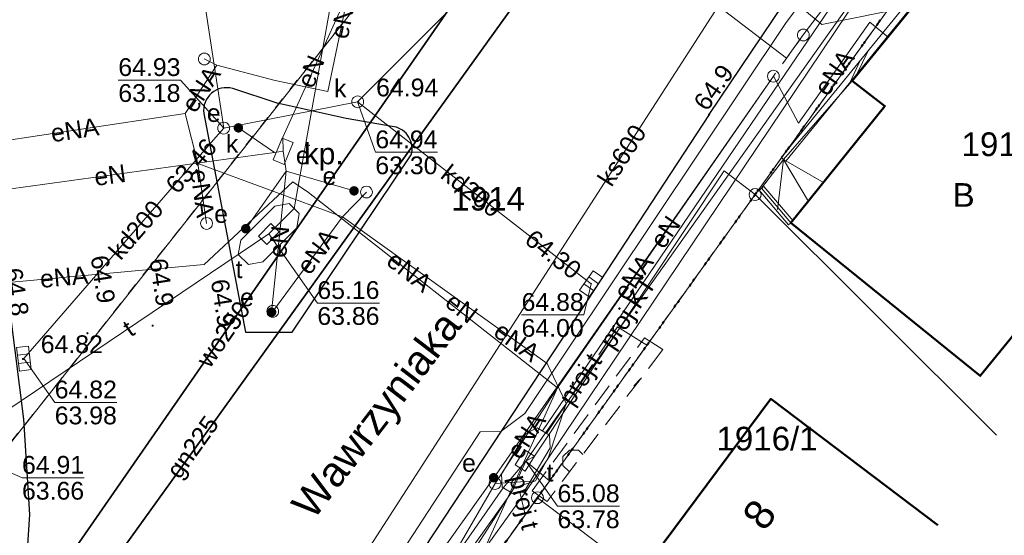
# Model space of a CAD drawing. Extents: x 6420891 to 6421372, y 5789686 to 5790696.
# Tile 37 of 48: x 6421306 to 6421347, y 5790444 to 5790466. Entities that reach past the tile are written whole.
import ezdxf
from ezdxf.enums import TextEntityAlignment as Align

# ---------------------------------------------------------------- set-up
doc = ezdxf.new("R2010")
doc.units = 0
doc.header["$PDSIZE"] = 0.75
for name, pattern in [('KROPK2', [2, 0, -2]), ('PRZER1-1', [2, 1, -1]), ('PRZER2-1', [3, 2, -1]), ('PRZER3-1', [4, 3, -1])]:
    doc.linetypes.add(name, pattern=pattern)
doc.layers.get('0').update_dxf_attribs({"linetype": 'CONTINUOUS', "lineweight": 13})
for name, color, linetype, lineweight in [('GEPADR', 7, 'CONTINUOUS', 18), ('GEPADR_O', 7, 'CONTINUOUS', 18), ('GEPPGD', 7, 'CONTINUOUS', 18), ('GESBSH', 7, 'CONTINUOUS', 18), ('GESBZO', 7, 'CONTINUOUS', 50), ('GESDZI', 7, 'CONTINUOUS', 18), ('GESDZI_O', 7, 'CONTINUOUS', 18), ('GESJAE', 7, 'KROPK2', 50), ('GESSCH', 7, 'CONTINUOUS', 18), ('GSLKRW', 7, 'CONTINUOUS', 25), ('GSPWPN', 7, 'CONTINUOUS', 13), ('GSPWPN_O', 7, 'CONTINUOUS', 13), ('GSPWPS', 7, 'CONTINUOUS', 13), ('GSPWPS_O', 7, 'CONTINUOUS', 13), ('GSSDSO', 7, 'CONTINUOUS', 18), ('GSSZAD', 7, 'PRZER2-1', 18), ('GTGTXT', 7, 'CONTINUOUS', 18), ('GTGTXT_O', 7, 'CONTINUOUS', 18), ('GULLKT', 7, 'CONTINUOUS', 18), ('GULLKT_O', 7, 'CONTINUOUS', 18), ('GULLOB', 7, 'CONTINUOUS', 35), ('GUPISN', 7, 'PRZER1-1', 18), ('GUPIWZ', 7, 'CONTINUOUS', 18), ('GUPIWZ_O', 7, 'CONTINUOUS', 18), ('GUPPRZ', 7, 'CONTINUOUS', 18), ('GUPPRZ_O', 7, 'CONTINUOUS', 18), ('GUSIKP', 7, 'CONTINUOUS', 18)]:
    doc.layers.add(name, color=color, linetype=linetype, lineweight=lineweight)
for name, color, linetype, lineweight, true_color in [('GESUZY', 7, 'PRZER1-1', 18, 0x008000), ('GESUZY_O', 7, 'PRZER1-1', 18, 0x008000), ('GULEPR', 1, 'CONTINUOUS', 18, 0xff0000), ('GULEPR_O', 1, 'CONTINUOUS', 18, 0xff0000), ('GULGPR', 7, 'CONTINUOUS', 18, 0xbfbf00), ('GULGPR_O', 7, 'CONTINUOUS', 18, 0xbfbf00), ('GULKPR', 7, 'CONTINUOUS', 18, 0x803300), ('GULKPR_O', 7, 'CONTINUOUS', 18, 0x803300), ('GULTPR', 7, 'CONTINUOUS', 18, 0xff9100), ('GULTPR_O', 7, 'CONTINUOUS', 18, 0xff9100), ('GULWPR', 5, 'CONTINUOUS', 18, 0x0000ff), ('GULWPR_O', 5, 'CONTINUOUS', 18, 0x0000ff), ('GUPESE', 1, 'CONTINUOUS', 18, 0xff0000), ('GUPESE_O', 1, 'CONTINUOUS', 18, 0xff0000), ('GUPEUT', 1, 'CONTINUOUS', 18, 0xff0000), ('GUPEUT_O', 1, 'CONTINUOUS', 18, 0xff0000), ('GUPKKS', 7, 'CONTINUOUS', 18, 0x803300), ('GUPKSD', 7, 'CONTINUOUS', 18, 0x803300), ('GUPKSD_O', 7, 'CONTINUOUS', 18, 0x803300)]:
    doc.layers.add(name, color=color, linetype=linetype, lineweight=lineweight, true_color=true_color)
doc.styles.add('GEO-INFO', font='Arial')

# ---------------------------------------------------------------- blocks, each defined once
blk = doc.blocks.new('POINT')
at = {"color": 0}
blk.add_point((0, 0), dxfattribs=at)
blk = doc.blocks.new('KOLO')
blk.add_hatch(color=0).paths.add_polyline_path([(-0.5, 0), (-0.482963, -0.12941), (-0.433013, -0.25), (-0.353553, -0.353553), (-0.25, -0.433013), (-0.12941, -0.482963), (0, -0.5), (0.12941, -0.482963), (0.25, -0.433013), (0.353553, -0.353553), (0.433013, -0.25), (0.482963, -0.12941), (0.5, 0), (0.482963, 0.12941), (0.433013, 0.25), (0.353553, 0.353553), (0.25, 0.433013), (0.12941, 0.482963), (0, 0.5), (-0.12941, 0.482963), (-0.25, 0.433013), (-0.353553, 0.353553), (-0.433013, 0.25), (-0.482963, 0.12941)])
blk = doc.blocks.new('OKRAG_PELNY')
at = {"color": 0}
blk.add_lwpolyline([(0, 0.5), (0.12941, 0.482963), (0.25, 0.433013), (0.353553, 0.353553), (0.433013, 0.25), (0.482963, 0.12941), (0.5, 0), (0.482963, -0.12941), (0.433013, -0.25), (0.353553, -0.353553), (0.25, -0.433013), (0.12941, -0.482963), (0, -0.5), (-0.12941, -0.482963), (-0.25, -0.433013), (-0.353553, -0.353553), (-0.433013, -0.25), (-0.482963, -0.12941), (-0.5, 0), (-0.482963, 0.12941), (-0.433013, 0.25), (-0.353553, 0.353553), (-0.25, 0.433013), (-0.12941, 0.482963)], close=True, dxfattribs=at)
blk = doc.blocks.new('SZAFA1')
at = {"color": 0}
blk.add_lwpolyline([(-1, -0.5), (-1, 0.5), (1, 0.5), (1, -0.5)], close=True, dxfattribs=at)
blk = doc.blocks.new('PROSTOKAT1_5-1_PELNY')
at = {"color": 0}
blk.add_lwpolyline([(0.75, -0.5), (-0.75, -0.5), (-0.75, 0.5), (0.75, 0.5)], close=True, dxfattribs=at)
blk = doc.blocks.new('SUUS05')
at = {"color": 0}
blk.add_lwpolyline([(0.5, -0.25), (-0.5, -0.25), (-0.5, 0.25), (0.5, 0.25)], close=True, dxfattribs=at)
for points in [[(-0.175, -0.25), (-0.175, 0.25)], [(0.175, -0.25), (0.175, 0.25)]]:
    blk.add_lwpolyline(points, dxfattribs=at)
blk = doc.blocks.new('ODTN_2')
at = {"color": 0}
for points in [[(-1.5, -0.5), (0.5, 0.5)], [(-0.5, -0.5), (1.5, 0.5)]]:
    blk.add_lwpolyline(points, dxfattribs=at)
blk = doc.blocks.new('EPPGS')
at = {"color": 0}
blk.add_lwpolyline([(0, 0.5), (0.154508, 0.475528), (0.293893, 0.404508), (0.404508, 0.293893), (0.475528, 0.154508), (0.5, 0), (0.475528, -0.154508), (0.404508, -0.293893), (0.293893, -0.404508), (0.154508, -0.475528), (0, -0.5), (-0.154508, -0.475528), (-0.293893, -0.404508), (-0.404508, -0.293893), (-0.475528, -0.154508), (-0.5, 0), (-0.475528, 0.154508), (-0.404508, 0.293893), (-0.293893, 0.404508), (-0.154508, 0.475528)], close=True, dxfattribs=at)

msp = doc.modelspace()

# ---------------------------------------------------------------- hatches: boundary and pattern name
at = {"layer": 'GSSZAD', "linetype": 'Continuous', "lineweight": 18}
h = msp.add_hatch(dxfattribs=at)
h.set_pattern_fill('OTZK', color=256, scale=0.5, style=0)
h.set_pattern_definition([(0, (6420000, 5790000), (3, 3), [0.3827, -5.6173]), (0, (6420000, 5790000.924), (3, 3), [0.3827, -5.6173]), (90, (6419999.7294, 5790000.2706), (-3, 3), [0.3827, -5.6173]), (90, (6420000.6533, 5790000.2706), (-3, 3), [0.3827, -5.6173]), (45, (6420000.3827, 5790000), (-3, 3), [0.382683, -3.859957]), (45, (6419999.7294, 5790000.6533), (-3, 3), [0.382683, -3.859957]), (135, (6420000, 5790000), (-3, -3), [0.382683, -3.859957]), (135, (6420000.6533, 5790000.6533), (-3, -3), [0.382683, -3.859957]), (0, (6420003, 5790000.924), (3, 3), [0.3827, -5.6173]), (90, (6420002.7294, 5790000.2706), (-3, 3), [0.3827, -5.6173]), (90, (6420003.6533, 5790000.2706), (-3, 3), [0.3827, -5.6173]), (45, (6420003.567, 5790000.1836), (-3, 3), [0.123359, -4.119282]), (45, (6420002.7294, 5790000.6533), (-3, 3), [0.382683, -3.859957]), (135, (6420002.817, 5790000.1836), (-3, -3), [0.123359, -4.119282]), (135, (6420003.6533, 5790000.6533), (-3, -3), [0.382683, -3.859957])])
h.paths.add_polyline_path([(6421332.18, 5790452.67), (6421327.43, 5790446.21), (6421328.06, 5790445.76), (6421332.95, 5790452.17)], flags=0)

# ---------------------------------------------------------------- linework, layer by layer
at = {"layer": 'GESBSH', "lineweight": 18, "elevation": 10.11, "flags": 128}
for points in [[(6421338.039, 5790460.199), (6421337.79, 5790458.09)], [(6421338.039, 5790460.199), (6421339.72, 5790459.22)], [(6421338.039, 5790460.199), (6421339.09, 5790458.42)]]:
    msp.add_lwpolyline(points, dxfattribs=at)
at = {"layer": 'GESBZO', "linetype": 'Continuous', "lineweight": 50, "elevation": 10.18}
for points in [[(6421350.15, 5790472.01), (6421346.15, 5790467.17), (6421344.8, 5790468.27), (6421340.94, 5790463.52), (6421342.32, 5790462.45), (6421338.35, 5790457.52), (6421346.34, 5790451.06), (6421358.076, 5790465.457)], [(6421332.871, 5790441.746), (6421332.775, 5790441.819), (6421332.565, 5790441.538), (6421331.648, 5790442.216), (6421337.503, 5790450.083), (6421344.553, 5790444.756)]]:
    msp.add_lwpolyline(points, dxfattribs=at)
at = {"layer": 'GESDZI', "linetype": 'Continuous', "lineweight": 18, "elevation": 10.22}
msp.add_lwpolyline([(6421310.953, 5790558.207), (6421306.901, 5790588.894), (6421302.49, 5790622.296), (6421302.21, 5790624.433), (6421297.857, 5790657.64), (6421296.657, 5790677.613), (6421271.543, 5790677.3), (6421276.797, 5790633.247), (6421278.128, 5790623.34), (6421282.932, 5790586.712), (6421285.851, 5790564.458), (6421288.583, 5790543.621), (6421291.443, 5790521.812), (6421294.47, 5790499.75), (6421297.89, 5790473.07), (6421301.058, 5790448.497), (6421301.708, 5790443.54), (6421322.605, 5790469.964), (6421320.02, 5790489.539), (6421315.57, 5790523.239), (6421313.26, 5790540.733)], close=True, dxfattribs=at)
for points in [[(6421362.667, 5790494.705), (6421362.347, 5790494.258), (6421347.895, 5790474.118), (6421336.84, 5790458.713), (6421327.656, 5790445.915), (6421323.041, 5790439.483), (6421317.983, 5790432.435), (6421308.346, 5790424.02), (6421288.481, 5790426.677), (6421301.708, 5790443.54), (6421322.605, 5790469.964), (6421329.653, 5790479.702), (6421341.447, 5790495.998), (6421349.591, 5790506.069)], [(6421336.84, 5790458.713), (6421347.895, 5790474.118), (6421357.368, 5790464.372)], [(6421327.656, 5790445.915), (6421336.84, 5790458.713), (6421347.032, 5790448.551)], [(6421347.032, 5790448.551), (6421336.84, 5790458.713)], [(6421323.041, 5790439.483), (6421327.656, 5790445.915), (6421339.484, 5790436.996)], [(6421339.484, 5790436.996), (6421327.656, 5790445.915)]]:
    msp.add_lwpolyline(points, dxfattribs=at)
at = {"layer": 'GESJAE', "linetype": 'KROPK2', "lineweight": 50, "ltscale": 0.5, "elevation": 10.22}
for points in [[(6421295.251, 5790400.28), (6421297.069, 5790403.576), (6421305.286, 5790418.473), (6421308.346, 5790424.02), (6421317.983, 5790432.435), (6421323.041, 5790439.483), (6421327.656, 5790445.915), (6421336.84, 5790458.713), (6421347.895, 5790474.118), (6421362.347, 5790494.258), (6421362.667, 5790494.705)], [(6421362.667, 5790494.705), (6421362.347, 5790494.258), (6421347.895, 5790474.118), (6421336.84, 5790458.713), (6421327.656, 5790445.915), (6421323.041, 5790439.483), (6421317.983, 5790432.435), (6421308.346, 5790424.02)]]:
    msp.add_lwpolyline(points, dxfattribs=at)
at = {"layer": 'GESSCH', "linetype": 'Continuous', "lineweight": 18, "elevation": 10.18}
msp.add_lwpolyline([(6421338.039, 5790460.199), (6421337.109, 5790458.977), (6421338.35, 5790457.52), (6421342.32, 5790462.45), (6421340.94, 5790463.52)], close=True, dxfattribs=at)
at = {"layer": 'GESUZY', "linetype": 'PRZER1-1', "lineweight": 18, "ltscale": 0.5, "elevation": 10.08}
msp.add_lwpolyline([(6421310.953, 5790558.207), (6421306.901, 5790588.894), (6421302.49, 5790622.296), (6421302.21, 5790624.433), (6421297.857, 5790657.64), (6421296.657, 5790677.613), (6421271.543, 5790677.3), (6421276.797, 5790633.247), (6421278.128, 5790623.34), (6421282.932, 5790586.712), (6421285.851, 5790564.458), (6421288.583, 5790543.621), (6421291.443, 5790521.812), (6421294.47, 5790499.75), (6421297.89, 5790473.07), (6421301.058, 5790448.497), (6421301.708, 5790443.54), (6421322.605, 5790469.964), (6421320.02, 5790489.539), (6421315.57, 5790523.239), (6421313.26, 5790540.733)], close=True, dxfattribs=at)
for points in [[(6421362.667, 5790494.705), (6421362.347, 5790494.258), (6421347.895, 5790474.118), (6421336.84, 5790458.713), (6421327.656, 5790445.915), (6421323.041, 5790439.483), (6421317.983, 5790432.435), (6421308.346, 5790424.02), (6421288.481, 5790426.677), (6421301.708, 5790443.54), (6421322.605, 5790469.964), (6421329.653, 5790479.702), (6421341.447, 5790495.998), (6421349.591, 5790506.069)], [(6421323.041, 5790439.483), (6421327.656, 5790445.915), (6421336.84, 5790458.713), (6421347.895, 5790474.118), (6421362.347, 5790494.258), (6421362.667, 5790494.705)]]:
    msp.add_lwpolyline(points, dxfattribs=at)
at = {"layer": 'GSLKRW', "linetype": 'Continuous', "lineweight": 25, "elevation": 10.18}
for points in [[(6421334.9, 5790462.09), (6421338.468, 5790467.41), (6421346.971, 5790481.028), (6421349.011, 5790484.33), (6421351.347, 5790487.721), (6421357.666, 5790495.963), (6421357.844, 5790496.214), (6421359.111, 5790497.795)], [(6421300.56, 5790490.18), (6421302.82, 5790473.38), (6421304.31, 5790462.28), (6421305.97, 5790449.23), (6421306.23, 5790445.21), (6421305.9, 5790440.28), (6421304.55, 5790435.41), (6421301.46, 5790429.38), (6421297.79, 5790423.11), (6421290.67, 5790411.28), (6421287.827, 5790406.572)], [(6421334.9, 5790462.09), (6421329.5, 5790453.85), (6421321.21, 5790441.25)]]:
    msp.add_lwpolyline(points, dxfattribs=at)
msp.add_lwpolyline([(6421315.34, 5790452.9), (6421317.31, 5790452.9), (6421322.33, 5790460.39, 0.440302), (6421321.61, 5790461.58), (6421319.59, 5790461.93), (6421316.68, 5790462.57), (6421314.8, 5790463.19, 0.538098), (6421313.58, 5790462.14)], format="xyb", close=True, dxfattribs=at)
at = {"layer": 'GSSDSO', "linetype": 'Continuous', "lineweight": 18, "elevation": 10.18}
for points in [[(6421338.136, 5790460.12), (6421347.334, 5790471.418), (6421346.732, 5790472.2), (6421346.534, 5790472.048), (6421347.016, 5790471.422), (6421337.942, 5790460.278)], [(6421338.445, 5790457.601), (6421337.204, 5790459.058), (6421337.014, 5790458.896), (6421338.255, 5790457.439)]]:
    msp.add_lwpolyline(points, close=True, dxfattribs=at)
at = {"layer": 'GSSZAD', "linetype": 'PRZER2-1', "lineweight": 18, "ltscale": 0.5, "elevation": 10.1}
msp.add_lwpolyline([(6421332.18, 5790452.67), (6421332.95, 5790452.17), (6421328.06, 5790445.76), (6421327.43, 5790446.21)], close=True, dxfattribs=at)
at = {"layer": 'GULEPR', "linetype": 'Continuous', "lineweight": 18, "elevation": 10.14}
for points in [[(6421299.663, 5790629.729), (6421299.251, 5790623.003), (6421311.723, 5790540.533), (6421318.524, 5790490.384), (6421319.02, 5790488.56), (6421329.359, 5790479.296), (6421342.929, 5790469.647), (6421327.106, 5790446.095), (6421320.393, 5790436.737), (6421320.3, 5790435.666), (6421319.702, 5790428.788), (6421319.242, 5790423.495), (6421321.836, 5790402.502), (6421322.826, 5790402.022), (6421330.926, 5790398.095), (6421331.223, 5790401.181), (6421332.895, 5790401.487)], [(6421338.166, 5790464.476), (6421320.68, 5790477.848), (6421320.571, 5790478.397), (6421320.465, 5790478.928), (6421315.684, 5790516.229), (6421310.323, 5790557.994), (6421307.195, 5790579.162), (6421307.111, 5790580.211), (6421307.026, 5790581.26), (6421301.628, 5790622.356)], [(6421321.013, 5790427.789), (6421324.279, 5790440.254), (6421323.485, 5790442.625), (6421321.962, 5790443.676), (6421325.247, 5790448.7), (6421326.107, 5790448.713), (6421327.118, 5790449.474), (6421338.118, 5790465.941), (6421345.15, 5790475.426), (6421336.918, 5790481.107), (6421353.396, 5790502.763)], [(6421338.166, 5790464.476), (6421338.874, 5790465.452), (6421360.828, 5790494.269), (6421361.773, 5790495.482)], [(6421316.928, 5790460.541), (6421316.915, 5790461.136), (6421321, 5790470.19)], [(6421314.128, 5790464.179), (6421316.587, 5790463.524), (6421318.819, 5790463.063), (6421320.158, 5790469.56)], [(6421337.612, 5790463.711), (6421338.678, 5790461.735), (6421341.68, 5790465.99), (6421342.459, 5790465.364)], [(6421312.8, 5790462.143), (6421314.128, 5790464.179)], [(6421314.128, 5790464.179), (6421313.602, 5790464.439)], [(6421337.612, 5790463.711), (6421325.81, 5790446.76), (6421322.791, 5790442.5), (6421322.002, 5790434.842)], [(6421337.612, 5790463.711), (6421328.498, 5790450.548)], [(6421300.415, 5790460.439), (6421303.471, 5790460.733), (6421312.8, 5790462.143)], [(6421312.8, 5790462.143), (6421313.332, 5790460.032), (6421319.432, 5790457.77), (6421328.072, 5790451.58), (6421328.871, 5790449.894), (6421328.129, 5790447.627), (6421327.571, 5790446.627)], [(6421316.565, 5790460.491), (6421315.04, 5790461.53)], [(6421302.372, 5790458.533), (6421302.681, 5790458.576), (6421316.565, 5790460.491), (6421316.928, 5790460.541)], [(6421316.928, 5790460.541), (6421317.02, 5790459.9), (6421317.06, 5790459.7)], [(6421313.332, 5790460.032), (6421313.695, 5790457.495)], [(6421315.35, 5790457.27), (6421317.06, 5790459.7)], [(6421317.06, 5790459.7), (6421316.44, 5790453.75)], [(6421317.06, 5790459.7), (6421319.92, 5790458.87)], [(6421317.343, 5790459.258), (6421313.597, 5790455.767), (6421300.565, 5790454.564), (6421301.271, 5790448.415), (6421301.453, 5790447.03)], [(6421317.343, 5790459.258), (6421318.001, 5790458.803), (6421328.498, 5790450.548)], [(6421319.432, 5790457.77), (6421320.443, 5790458.819)], [(6421319.432, 5790457.77), (6421316.488, 5790453.782)], [(6421328.498, 5790450.548), (6421322.413, 5790437.102), (6421320.259, 5790424.857)], [(6421328.498, 5790450.548), (6421325.871, 5790446.515)], [(6421327.571, 5790446.627), (6421326.675, 5790446.333), (6421320.55, 5790436.852), (6421319.142, 5790431.526)], [(6421327.571, 5790446.627), (6421325.871, 5790446.515)], [(6421325.871, 5790446.515), (6421319.369, 5790435.309), (6421319.973, 5790424.547), (6421322.094, 5790412.878), (6421324.142, 5790400.03), (6421325.11, 5790393.63)]]:
    msp.add_lwpolyline(points, dxfattribs=at)
at = {"layer": 'GULGPR', "linetype": 'Continuous', "lineweight": 18, "elevation": 10.14}
msp.add_lwpolyline([(6421334.06, 5790476.478), (6421333.85, 5790474.61), (6421328.681, 5790469.544), (6421297.701, 5790426.447), (6421294.387, 5790422.456)], dxfattribs=at)
at = {"layer": 'GULKPR', "linetype": 'Continuous', "lineweight": 18, "elevation": 10.14}
for points in [[(6421320.071, 5790462.63), (6421314.42, 5790461.519), (6421306.125, 5790515.884), (6421302.445, 5790552.271), (6421298.344, 5790588.432), (6421293.295, 5790632.152)], [(6421353.1, 5790503.02), (6421348.515, 5790497.261), (6421329.813, 5790472.375), (6421320.071, 5790462.63)], [(6421358.539, 5790498.292), (6421344.067, 5790480.222), (6421343.754, 5790479.832), (6421343.481, 5790479.409), (6421318.961, 5790441.34), (6421318.69, 5790440.92), (6421318.4, 5790440.513), (6421310.582, 5790429.522)], [(6421329.924, 5790454.947), (6421329.691, 5790455.128), (6421320.071, 5790462.63)], [(6421314.42, 5790461.519), (6421314.093, 5790461.141), (6421305.99, 5790451.787)]]:
    msp.add_lwpolyline(points, dxfattribs=at)
at = {"layer": 'GULLKT', "linetype": 'Continuous', "lineweight": 18, "elevation": 10.12}
msp.add_lwpolyline([(6421336.84, 5790458.713), (6421335.532, 5790459.716), (6421327.535, 5790447.671), (6421327.167, 5790447.46), (6421328.168, 5790446.627)], dxfattribs=at)
at = {"layer": 'GULLOB', "linetype": 'Continuous', "lineweight": 35, "elevation": 10.12}
for points in [[(6421327.303, 5790471.446), (6421301.503, 5790434.2)], [(6421328.681, 5790469.544), (6421297.701, 5790426.447)]]:
    msp.add_lwpolyline(points, dxfattribs=at)
at = {"layer": 'GULTPR', "linetype": 'Continuous', "lineweight": 18, "elevation": 10.14}
for points in [[(6421327.864, 5790448.737), (6421360.423, 5790496.656)], [(6421361.406, 5790495.801), (6421327.993, 5790448.66), (6421327.167, 5790447.46)], [(6421319.321, 5790470.638), (6421319.507, 5790469.946), (6421317.397, 5790458.13), (6421316.323, 5790457.049), (6421303.403, 5790448.34), (6421302.79, 5790448.162)], [(6421327.167, 5790447.46), (6421326.556, 5790446.133), (6421319.596, 5790436.374), (6421319.247, 5790436.009)], [(6421319.247, 5790436.009), (6421319.392, 5790436.518), (6421326.212, 5790446.336), (6421327.167, 5790447.46)]]:
    msp.add_lwpolyline(points, dxfattribs=at)
at = {"layer": 'GULTPR', "linetype": 'PRZER3-1', "lineweight": 18, "ltscale": 0.5, "elevation": 10.14}
for points in [[(6421328.032, 5790448.62), (6421331.035, 5790453.127), (6421332.279, 5790452.357)], [(6421326.907, 5790446.145), (6421327.119, 5790445.264), (6421327.165, 5790445.23)]]:
    msp.add_lwpolyline(points, dxfattribs=at)
at = {"layer": 'GULWPR', "linetype": 'Continuous', "lineweight": 18, "elevation": 10.14}
for points in [[(6421352.399, 5790503.629), (6421343.189, 5790491.665), (6421336.167, 5790482.544), (6421332.116, 5790477.646), (6421329.48, 5790474.31), (6421328.01, 5790472.56), (6421327.303, 5790471.446), (6421301.503, 5790434.2), (6421301.219, 5790433.789), (6421297.211, 5790428.311)], [(6421329.48, 5790474.31), (6421339.65, 5790465.89), (6421343.507, 5790466.666)]]:
    msp.add_lwpolyline(points, dxfattribs=at)
at = {"layer": 'GUPISN', "linetype": 'PRZER1-1', "lineweight": 18, "ltscale": 0.5, "elevation": 10.16}
msp.add_lwpolyline([(6421338.874, 5790465.452), (6421337.612, 5790463.711)], dxfattribs=at)
at = {"layer": 'GUPPRZ_O', "linetype": 'Continuous', "lineweight": 9, "elevation": 10.8, "flags": 128}
for points in [[(6421309.973, 5790463.547), (6421312.594, 5790463.547), (6421314.42, 5790461.519)], [(6421309.973, 5790463.547), (6421312.594, 5790463.547)], [(6421323.437, 5790460.497), (6421320.817, 5790460.497), (6421320.071, 5790462.63)], [(6421320.817, 5790460.497), (6421323.437, 5790460.497)], [(6421320.991, 5790454.134), (6421318.371, 5790454.134), (6421316.323, 5790457.049)], [(6421326.988, 5790453.63), (6421329.608, 5790453.63), (6421329.924, 5790454.947)], [(6421318.371, 5790454.134), (6421320.991, 5790454.134)], [(6421326.988, 5790453.63), (6421329.608, 5790453.63)], [(6421309.911, 5790449.936), (6421307.29, 5790449.936), (6421305.99, 5790451.787)], [(6421307.29, 5790449.936), (6421309.911, 5790449.936)], [(6421308.53, 5790446.756), (6421305.909, 5790446.756), (6421302.79, 5790448.162)], [(6421331.124, 5790445.552), (6421328.503, 5790445.552), (6421327.167, 5790447.46)], [(6421305.909, 5790446.756), (6421308.53, 5790446.756)], [(6421328.503, 5790445.552), (6421331.124, 5790445.552)]]:
    msp.add_lwpolyline(points, dxfattribs=at)
at = {"layer": 'GUSIKP', "linetype": 'Continuous', "lineweight": 18, "elevation": 10.14}
for points in [[(6421317.5, 5790457.312), (6421316.068, 5790455.87), (6421315.461, 5790455.757), (6421315.035, 5790456.18), (6421315.145, 5790456.787), (6421316.578, 5790458.228), (6421317.184, 5790458.342), (6421317.61, 5790457.919)], [(6421326.14, 5790446.903), (6421327.161, 5790448.629), (6421327.649, 5790448.864), (6421328.165, 5790448.559), (6421328.194, 5790448.017), (6421327.173, 5790446.292), (6421326.685, 5790446.056), (6421326.169, 5790446.362)]]:
    msp.add_lwpolyline(points, close=True, dxfattribs=at)

# ---------------------------------------------------------------- block references
at = {"layer": 'GEPADR', "lineweight": 18}
msp.add_blockref('POINT', (6421337.523, 5790444.843, 10.28), dxfattribs=at)
at = {"layer": 'GEPPGD', "lineweight": 18, "xscale": 0.5, "yscale": 0.5}
for p in [(6421336.84, 5790458.713, 10.24), (6421327.656, 5790445.915, 10.24)]:
    msp.add_blockref('EPPGS', p, dxfattribs=at)
at = {"layer": 'GSPWPN', "lineweight": 13, "xscale": 0.09, "yscale": 0.09}
for p in [(6421334.9, 5790462.09, 10.08), (6421314.91, 5790453.57, 10.08), (6421308.67, 5790452.86, 10.08), (6421311.42, 5790453.18, 10.08)]:
    msp.add_blockref('KOLO', p, dxfattribs=at)
at = {"layer": 'GSPWPS', "lineweight": 13, "xscale": 0.09, "yscale": 0.09}
for p in [(6421320.1, 5790462.61, 10.08), (6421305.95, 5790451.77, 10.08)]:
    msp.add_blockref('KOLO', p, dxfattribs=at)
at = {"layer": 'GSSDSO', "lineweight": 18, "xscale": 0.5, "yscale": 0.249999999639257, "rotation": 230.8479434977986}
msp.add_blockref('ODTN_2', (6421341.214, 5790464.098, 10.18), dxfattribs=at)
at = {"layer": 'GTGTXT', "lineweight": 18}
msp.add_blockref('POINT', (6421318.03, 5790460.797, 10.02), dxfattribs=at)
at = {"layer": 'GUPESE', "lineweight": 18, "xscale": 0.5, "yscale": 0.5, "rotation": 247.283976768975}
msp.add_blockref('SZAFA1', (6421316.928, 5790460.541, 10.16), dxfattribs=at)
at = {"layer": 'GUPEUT', "lineweight": 18, "xscale": 0.4, "yscale": 0.4}
for p in [(6421315.04, 5790461.53, 10.16), (6421319.92, 5790458.87, 10.16), (6421315.35, 5790457.27, 10.16), (6421316.44, 5790453.75, 10.16), (6421325.81, 5790446.76, 10.16)]:
    msp.add_blockref('KOLO', p, dxfattribs=at)
at = {"layer": 'GUPISN', "lineweight": 18, "xscale": 0.5, "yscale": 0.5}
for p in [(6421338.874, 5790465.452, 10.16), (6421313.602, 5790464.439, 10.16), (6421337.612, 5790463.711, 10.16), (6421320.443, 5790458.819, 10.16), (6421313.695, 5790457.495, 10.16), (6421316.488, 5790453.782, 10.16), (6421325.871, 5790446.515, 10.16)]:
    msp.add_blockref('OKRAG_PELNY', p, dxfattribs=at)
at = {"layer": 'GUPIWZ', "lineweight": 18, "xscale": 0.5, "yscale": 0.5}
for p, rotation in [((6421316.323, 5790457.049, 10.18), 45.18335790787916), ((6421327.124, 5790447.486, 10.18), 237.9587536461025)]:
    msp.add_blockref('PROSTOKAT1_5-1_PELNY', p, dxfattribs=dict(at, rotation=rotation))
at = {"layer": 'GUPKKS', "lineweight": 18}
for p, rotation in [((6421329.924, 5790454.947, 10.16), 54.80444433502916), ((6421305.99, 5790451.787, 10.16), 277.0249016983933)]:
    msp.add_blockref('SUUS05', p, dxfattribs=dict(at, rotation=rotation))
at = {"layer": 'GUPKSD', "lineweight": 18, "xscale": 0.5, "yscale": 0.5}
for p in [(6421320.071, 5790462.63, 10.16), (6421314.42, 5790461.519, 10.16)]:
    msp.add_blockref('OKRAG_PELNY', p, dxfattribs=at)
at = {"layer": 'GUPPRZ', "lineweight": 18}
for p in [(6421320.071, 5790462.63, 10.16), (6421314.093, 5790461.141, 10.16), (6421314.42, 5790461.519, 10.16), (6421317.397, 5790458.13, 10.16), (6421316.323, 5790457.049, 10.16), (6421329.691, 5790455.128, 10.16), (6421329.924, 5790454.947, 10.16), (6421305.99, 5790451.787, 10.16), (6421327.864, 5790448.737, 10.16), (6421327.993, 5790448.66, 10.16), (6421327.167, 5790447.46, 10.16), (6421326.212, 5790446.336, 10.16), (6421326.556, 5790446.133, 10.16)]:
    msp.add_blockref('POINT', p, dxfattribs=at)

# ---------------------------------------------------------------- texts
at = {"layer": 'GEPADR_O', "linetype": 'Continuous', "lineweight": 0, "style": 'GEO-INFO'}
msp.add_text('8', height=1.25, rotation=54.3014, dxfattribs=at).set_placement((6421337.523, 5790444.843, 10.8), align=Align.CENTER)
at = {"layer": 'GESDZI_O', "linetype": 'Continuous', "lineweight": 0, "style": 'GEO-INFO'}
for s, p in [('1918', (6421347.104, 5790460.839, 10.8)), ('1914', (6421325.574, 5790458.54, 10.8)), ('1916/1', (6421337.344, 5790448.41, 10.8))]:
    msp.add_text(s, height=1, dxfattribs=at).set_placement(p, align=Align.MIDDLE_CENTER)
at = {"layer": 'GESUZY_O', "linetype": 'Continuous', "lineweight": 0, "style": 'GEO-INFO'}
msp.add_text('B', height=1, dxfattribs=at).set_placement((6421345.639, 5790458.696, 10.8), align=Align.MIDDLE_CENTER)
at = {"layer": 'GSPWPN_O', "linetype": 'Continuous', "lineweight": 0, "style": 'GEO-INFO'}
for s, rotation, p in [('64.9', 54.744, (6421334.806, 5790462.19, 10.8)), ('64.9', 278.7388, (6421308.801, 5790456.088, 10.8)), ('64.9', 278.7388, (6421311.279, 5790455.957, 10.8)), ('64.8', 278.7388, (6421305.159, 5790455.554, 10.8)), ('64.9', 278.7388, (6421313.873, 5790455.084, 10.8))]:
    msp.add_text(s, height=0.75, rotation=rotation, dxfattribs=at).set_placement(p)
at = {"layer": 'GSPWPS_O', "linetype": 'Continuous', "lineweight": 0, "style": 'GEO-INFO'}
for s, p in [('64.94', (6421320.85, 5790462.86, 10.8)), ('64.82', (6421306.7, 5790452.02, 10.8))]:
    msp.add_text(s, height=0.75, dxfattribs=at).set_placement(p)
at = {"layer": 'GTGTXT_O', "linetype": 'Continuous', "lineweight": 0, "style": 'GEO-INFO'}
msp.add_text('kp.', height=0.9, dxfattribs=at).set_placement((6421317.804, 5790459.991, 10.8))
msp.add_text('Wawrzyniaka', height=1.25, rotation=52.5614, dxfattribs=at).set_placement((6421318.194, 5790444.922, 10.8))
at = {"layer": 'GULEPR_O', "linetype": 'Continuous', "lineweight": 0, "style": 'GEO-INFO'}
for s, rotation, p in [('eNA', 78.3525, (6421319.489, 5790466.312, 10.8)), ('eN', 67.1189, (6421318.097, 5790463.906, 10.8)), ('eNA', 54.8068, (6421340.179, 5790463.863, 10.8)), ('eNA', 56.8955, (6421313.464, 5790463.161, 10.8)), ('eNA', 8.593, (6421308.136, 5790461.438, 10.8)), ('eN', 7.8553, (6421309.623, 5790459.533, 10.8)), ('eNA', 278.156, (6421313.513, 5790458.763, 10.8)), ('eN', 55.3035, (6421333.055, 5790457.129, 10.8)), ('eN', 84.0512, (6421316.75, 5790456.725, 10.8)), ('eNA', 53.561, (6421318.353, 5790456.309, 10.8)), ('eNA', 321.8156, (6421322.254, 5790455.458, 10.8)), ('eNA', 5.275, (6421307.682, 5790455.233, 10.8)), ('eNA', 55.1532, (6421331.711, 5790455.235, 10.8)), ('eN', 322.0103, (6421324.454, 5790453.925, 10.8)), ('eNA', 324.3786, (6421326.788, 5790452.499, 10.8)), ('eNA', 56.9175, (6421327.185, 5790448.531, 10.8))]:
    msp.add_text(s, height=0.75, rotation=rotation, dxfattribs=at).set_placement(p, align=Align.MIDDLE)
at = {"layer": 'GULGPR_O', "linetype": 'Continuous', "lineweight": 0, "style": 'GEO-INFO'}
msp.add_text('gn225', height=0.75, rotation=54.2906, dxfattribs=at).set_placement((6421313.191, 5790447.996, 10.8), align=Align.MIDDLE)
at = {"layer": 'GULKPR_O', "linetype": 'Continuous', "lineweight": 0, "style": 'GEO-INFO'}
msp.add_text('ks600', height=0.75, rotation=57.2133, dxfattribs=at).set_placement((6421331.221, 5790460.374, 10.8), align=Align.MIDDLE_CENTER)
for rotation, p in [(322.0535, (6421324.881, 5790458.879, 10.8)), (49.0998, (6421310.708, 5790457.234, 10.8))]:
    msp.add_text('kd200', height=0.75, rotation=rotation, dxfattribs=at).set_placement(p, align=Align.MIDDLE)
at = {"layer": 'GULLKT_O', "linetype": 'Continuous', "lineweight": 0, "style": 'GEO-INFO'}
msp.add_text('proj.KT', height=0.75, rotation=56.417, dxfattribs=at).set_placement((6421331.534, 5790453.693, 10.8), align=Align.MIDDLE)
at = {"layer": 'GULTPR_O', "linetype": 'Continuous', "lineweight": 0, "style": 'GEO-INFO'}
for s, rotation, p in [('t', 33.9858, (6421310.405, 5790453.06, 10.8)), ('proj.t', 56.3324, (6421329.533, 5790450.873, 10.8)), ('proj.t', 283.5318, (6421327.013, 5790445.705, 10.8))]:
    msp.add_text(s, height=0.75, rotation=rotation, dxfattribs=at).set_placement(p, align=Align.MIDDLE)
at = {"layer": 'GULWPR_O', "linetype": 'Continuous', "lineweight": 0, "style": 'GEO-INFO'}
msp.add_text('wo250', height=0.75, rotation=55.2901, dxfattribs=at).set_placement((6421314.403, 5790452.823, 10.8), align=Align.MIDDLE_CENTER)
at = {"layer": 'GUPESE_O', "linetype": 'Continuous', "lineweight": 0, "style": 'GEO-INFO'}
msp.add_text('e', height=0.75, dxfattribs=at).set_placement((6421318.048, 5790459.993, 10.8), align=Align.RIGHT)
at = {"layer": 'GUPEUT_O', "linetype": 'Continuous', "lineweight": 0, "style": 'GEO-INFO'}
for p in [(6421314.29, 5790461.78, 10.8), (6421319.17, 5790459.12, 10.8), (6421314.6, 5790457.52, 10.8), (6421315.69, 5790454, 10.8), (6421325.06, 5790447.01, 10.8)]:
    msp.add_text('e', height=0.75, dxfattribs=at).set_placement(p, align=Align.RIGHT)
at = {"layer": 'GUPIWZ_O', "linetype": 'Continuous', "lineweight": 0, "style": 'GEO-INFO'}
for p in [(6421315.213, 5790455.187, 10.8), (6421328.332, 5790446.602, 10.8)]:
    msp.add_text('t', height=0.75, dxfattribs=at).set_placement(p, align=Align.RIGHT)
at = {"layer": 'GUPKSD_O', "linetype": 'Continuous', "lineweight": 0, "style": 'GEO-INFO'}
for p in [(6421319.597, 5790462.826, 10.8), (6421315.033, 5790460.483, 10.8)]:
    msp.add_text('k', height=0.75, dxfattribs=at).set_placement(p, align=Align.RIGHT)
at = {"layer": 'GUPPRZ_O', "linetype": 'Continuous', "lineweight": 0, "style": 'GEO-INFO'}
for s, p in [('64.93', (6421309.973, 5790463.72)), ('63.18', (6421309.973, 5790462.625)), ('64.94', (6421320.817, 5790460.669)), ('63.30', (6421320.817, 5790459.574)), ('65.16', (6421318.371, 5790454.307)), ('64.88', (6421326.988, 5790453.803)), ('63.86', (6421318.371, 5790453.212)), ('64.00', (6421326.988, 5790452.708)), ('64.82', (6421307.29, 5790450.108)), ('63.98', (6421307.29, 5790449.013)), ('64.91', (6421305.909, 5790446.929)), ('63.66', (6421305.909, 5790445.834)), ('65.08', (6421328.503, 5790445.725)), ('63.78', (6421328.503, 5790444.63))]:
    msp.add_text(s, height=0.75, dxfattribs=at).set_placement(p)
for s, rotation, p in [('63.46', 49.0998, (6421312.186, 5790458.939, 10.8)), ('64.30', 322.0535, (6421327.292, 5790456.999, 10.8))]:
    msp.add_text(s, height=0.75, rotation=rotation, dxfattribs=at).set_placement(p, align=Align.MIDDLE_LEFT)

doc.saveas('drawing.dxf')
